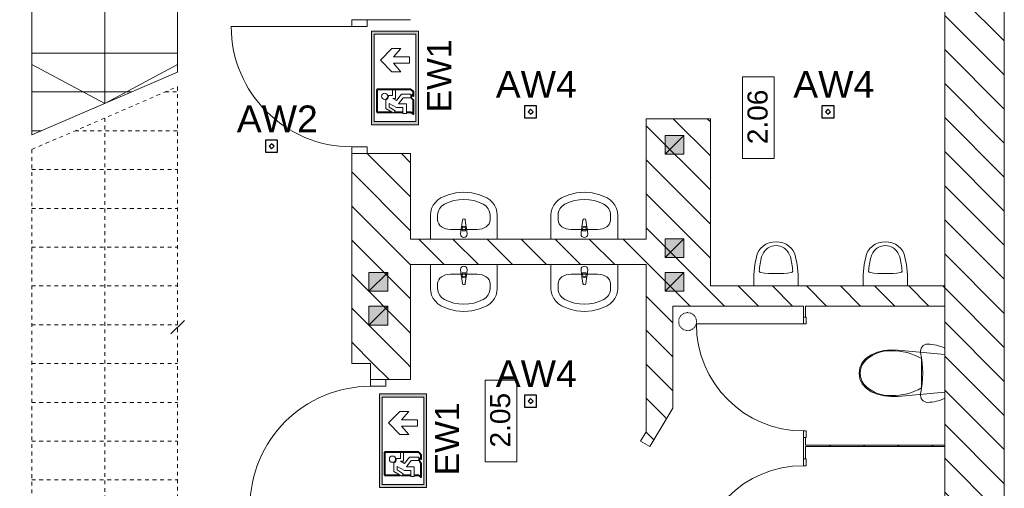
# Model space of a CAD drawing. Header units: millimetres. Extents: x -146116 to 602001, y -318793 to 100489.
# Tile 23 of 100: x 330274 to 337629, y -187297 to -183795. Entities that reach past the tile are written whole.
import ezdxf

# ---------------------------------------------------------------- set-up
doc = ezdxf.new("R2010")
doc.units = ezdxf.units.MM
doc.header["$LTSCALE"] = 0.1
doc.header["$MEASUREMENT"] = 0
doc.linetypes.add('eks Rzut piętra II$0$Przerywana', pattern=[564.444447, 282.222223, -282.222223])
doc.linetypes.add('eks Rzut piętra II$0$Przerywana kopia', pattern=[100, 50, -50])
for name, color, linetype, lineweight in [('eks Rzut piętra II$0$Nowe_220-A Ściany_Nr_pióra__27', 8, 'Continuous', 25), ('eks Rzut piętra II$0$poziom_3 (1)_7_0_Nr_pióra__21_Nr_pióra__7', 8, 'Continuous', 18), ('eks Rzut piętra II$0$poziom_3 (1)_7_0_Nr_pióra__81_Nr_pióra__1', 8, 'Continuous', 18), ('eks Rzut piętra II$0$poziom_3 (1)_7_2D - Ogólne_Nr_pióra__1_Nr_pióra__7', 8, 'Continuous', 18), ('eks Rzut piętra II$0$poziom_3 (1)_7_2D - Ogólne_Nr_pióra__7_Nr_pióra__7', 8, 'Continuous', 18), ('eks Rzut piętra II$0$poziom_3 (1)_7_Drzwi ArchiCAD_Nr_pióra__27_Nr_pióra__7', 8, 'Continuous', 18), ('eks Rzut piętra II$0$poziom_3 (1)_7_Drzwi ArchiCAD_Nr_pióra__81_Nr_pióra__1', 8, 'Continuous', 18), ('eks Rzut piętra II$0$poziom_3 (1)_7_Konstrukcja - Schody_Nr_pióra__81_Nr_pióra__1', 8, 'Continuous', 18), ('eks Rzut piętra II$0$poziom_3 (1)_7_Konstrukcja - Stropy_Nr_pióra__81_Nr_pióra__1', 8, 'Continuous', 18), ('eks Rzut piętra II$0$poziom_3 (1)_7_Konstrukcja - Ściany zew_Nr_pióra__107_Nr_pióra__11', 8, 'Continuous', 18), ('eks Rzut piętra II$0$poziom_3 (1)_7_Konstrukcja - Ściany zew_Nr_pióra__27_Nr_pióra__7', 8, 'Continuous', 18), ('eks Rzut piętra II$0$poziom_3 (1)_7_Metryczki pomieszczeń ArchiCADa_Nr_pióra__6_Nr_pióra__5', 8, 'Continuous', 18), ('Oświetlenie ewakuacyjne', 3, 'Continuous', 20)]:
    doc.layers.add(name, color=color, linetype=linetype, lineweight=lineweight)
doc.layers.add('eks Rzut piętra II$0$poziom_3 (1)_7_2D - Ogólne_Nr_pióra__19', color=8, linetype='Continuous')
doc.layers.add('LUXIONA', color=92, linetype='Continuous')
doc.styles.add('ARIAL', font='arial.ttf')
doc.styles.add('eks Rzut piętra II$0$GENERATED_STYLE_1', font='arial.ttf')
doc.styles.add('Malanow_1_100', font='isocpeur.ttf')
pattern_1 = [(135, (238251.98, 12155.94), (127.2792, 127.2792), [])]

# ---------------------------------------------------------------- blocks, each defined once
blk = doc.blocks.new('eks Rzut piętra II')
at = {"layer": 'eks Rzut piętra II$0$poziom_3 (1)_7_2D - Ogólne_Nr_pióra__19', "linetype": 'Continuous', "lineweight": 0}
for points in [[(234507.5, 27111), (234367.5, 27111), (234367.5, 26971), (234507.5, 26971)], [(234507.5, 26339.1), (234367.5, 26339.1), (234367.5, 26199.1), (234507.5, 26199.1)], [(232296.3, 26086.6), (232156.3, 26086.6), (232156.3, 25946.6), (232296.3, 25946.6)], [(234507.5, 26086.6), (234367.5, 26086.6), (234367.5, 25946.6), (234507.5, 25946.6)], [(232296.3, 25834.1), (232156.3, 25834.1), (232156.3, 25694.1), (232296.3, 25694.1)]]:
    blk.add_hatch(color=256, dxfattribs=at).paths.add_polyline_path(points)
at = {"layer": 'eks Rzut piętra II$0$poziom_3 (1)_7_Konstrukcja - Ściany zew_Nr_pióra__107_Nr_pióra__11', "linetype": 'Continuous', "lineweight": 18}
h = blk.add_hatch(dxfattribs=at)
h.set_pattern_fill('BLOCZKI_CERAMICZNE_0007', color=256, angle=270, style=0, pattern_type=2)
h.set_pattern_definition(pattern_1)
h.paths.add_polyline_path([(236902, 22025.9), (236902, 30575.9), (236457, 29955.9), (236457, 22665.9)])
h = blk.add_hatch(dxfattribs=at)
h.set_pattern_fill('BLOCZKI_CERAMICZNE_0007', color=256, angle=270, style=0, pattern_type=2)
h.set_pattern_definition(pattern_1)
h.paths.add_polyline_path([(234707, 25835.9), (234707, 27235.9), (234227, 27235.9), (234227, 25835.9)])
h = blk.add_hatch(dxfattribs=at)
h.set_pattern_fill('BLOCZKI_CERAMICZNE_0007', color=256, angle=270, style=0, pattern_type=2)
h.set_pattern_definition(pattern_1)
h.paths.add_polyline_path([(232467, 25405.9), (232467, 26975.9), (232027, 26975.9), (232027, 25405.9)])
h = blk.add_hatch(dxfattribs=at)
h.set_pattern_fill('BLOCZKI_CERAMICZNE_0007', color=256, angle=270, style=0, pattern_type=2)
h.set_pattern_definition(pattern_1)
h.paths.add_polyline_path([(234227, 26335.9), (232467, 26335.9), (232467, 26145.9), (234227, 26145.9)])
h = blk.add_hatch(dxfattribs=at)
h.set_pattern_fill('BLOCZKI_CERAMICZNE_0007', color=256, angle=270, style=0, pattern_type=2)
h.set_pattern_definition(pattern_1)
h.paths.add_polyline_path([(236457, 25985.9), (234707, 25985.9), (234707, 25835.9), (236457, 25835.9)])
h = blk.add_hatch(dxfattribs=at)
h.set_pattern_fill('BLOCZKI_CERAMICZNE_0007', color=256, angle=270, style=0, pattern_type=2)
h.set_pattern_definition(pattern_1)
h.paths.add_polyline_path([(234427, 25072.3), (234427, 25835.9), (234227, 25835.9), (234227, 24895.9)])
h = blk.add_hatch(dxfattribs=at)
h.set_pattern_fill('BLOCZKI_CERAMICZNE_0007', color=256, angle=270, style=0, pattern_type=2)
h.set_pattern_definition(pattern_1)
h.paths.add_polyline_path([(232467, 25285.9), (232467, 25405.9), (232167, 25405.9), (232167, 25285.9)])
h = blk.add_hatch(dxfattribs=at)
h.set_pattern_fill('BLOCZKI_CERAMICZNE_0007', color=256, angle=270, style=0, pattern_type=2)
h.set_pattern_definition(pattern_1)
h.paths.add_polyline_path([(234184.9, 24826.3), (234253.4, 24785), (234427, 25072.3), (234227, 24895.9)])
h = blk.add_hatch(dxfattribs=at)
h.set_pattern_fill('BLOCZKI_CERAMICZNE_0007', color=256, angle=270, style=0, pattern_type=2)
h.set_pattern_definition(pattern_1)
h.paths.add_polyline_path([(236457, 24795.9), (235417, 24795.9), (235417, 24785.4), (236457, 24785.4)])
at = {"layer": 'eks Rzut piętra II$0$Nowe_220-A Ściany_Nr_pióra__27', "linetype": 'Continuous', "lineweight": 18}
blk.add_line((230677, 25627.9), (230777, 25727.9), dxfattribs=at)
at = {"layer": 'eks Rzut piętra II$0$poziom_3 (1)_7_0_Nr_pióra__21_Nr_pióra__7', "linetype": 'Continuous', "lineweight": 18, "flags": 128}
blk.add_lwpolyline([(230627, 30096), (230627, 28596), (230727, 28596), (230727, 27584.9)], dxfattribs=at)
at = {"layer": 'eks Rzut piętra II$0$poziom_3 (1)_7_0_Nr_pióra__81_Nr_pióra__1', "linetype": 'Continuous', "lineweight": 18}
for p, q in [((232671.3, 26629.1), (232651.9, 26610.8)), ((232693.8, 26643.6), (232671.3, 26629.1)), ((232748.1, 26666.9), (232693.8, 26643.6)), ((232805.6, 26681.1), (232748.1, 26666.9)), ((232864.8, 26685.9), (232805.6, 26681.1)), ((232923.9, 26681.1), (232864.8, 26685.9)), ((232981.4, 26666.9), (232923.9, 26681.1)), ((233035.8, 26643.6), (232981.4, 26666.9)), ((233058.2, 26629.1), (233035.8, 26643.6)), ((233077.7, 26610.8), (233058.2, 26629.1)), ((233571.5, 26629.1), (233552, 26610.8)), ((233594, 26643.6), (233571.5, 26629.1)), ((233648.3, 26666.9), (233594, 26643.6)), ((233705.8, 26681.1), (233648.3, 26666.9)), ((233765, 26685.9), (233705.8, 26681.1)), ((233824.1, 26681.1), (233765, 26685.9)), ((233881.6, 26666.9), (233824.1, 26681.1)), ((233935.9, 26643.6), (233881.6, 26666.9)), ((233958.4, 26629.1), (233935.9, 26643.6)), ((233977.9, 26610.8), (233958.4, 26629.1)), ((232624.4, 26565.7), (232617.2, 26540.4)), ((232636, 26589.5), (232624.4, 26565.7)), ((232651.9, 26610.8), (232636, 26589.5)), ((233093.5, 26589.5), (233077.7, 26610.8)), ((233105.2, 26565.7), (233093.5, 26589.5)), ((233112.4, 26540.4), (233105.2, 26565.7)), ((233524.5, 26565.7), (233517.4, 26540.4)), ((233536.2, 26589.5), (233524.5, 26565.7)), ((233552, 26610.8), (233536.2, 26589.5)), ((233993.7, 26589.5), (233977.9, 26610.8)), ((234005.4, 26565.7), (233993.7, 26589.5)), ((234012.5, 26540.4), (234005.4, 26565.7)), ((232617.2, 26540.4), (232614.8, 26514.1)), ((232614.8, 26514.1), (232614.8, 26335.9)), ((232669.1, 26478.5), (232669.1, 26514.1)), ((233060.4, 26478.5), (233060.4, 26514.1)), ((233114.8, 26514.1), (233112.4, 26540.4)), ((233114.8, 26335.9), (233114.8, 26514.1)), ((233517.4, 26540.4), (233515, 26514.1)), ((233515, 26514.1), (233515, 26335.9)), ((233569.3, 26478.5), (233569.3, 26514.1)), ((233960.6, 26478.5), (233960.6, 26514.1)), ((234015, 26514.1), (234012.5, 26540.4)), ((234015, 26335.9), (234015, 26514.1)), ((232765.8, 26407.7), (232963.8, 26407.7)), ((232843.8, 26414.7), (232839.8, 26372.7)), ((232843.8, 26414.7), (232843.8, 26414.8)), ((232853.7, 26477.1), (232847, 26424.2)), ((232851.2, 26397.7), (232851.2, 26412.5)), ((232853.7, 26477.1), (232853.7, 26477.2)), ((232882.5, 26424.2), (232875.9, 26477.1)), ((232878.4, 26412.5), (232878.4, 26397.7)), ((232882.5, 26424.2), (232882.5, 26424.3)), ((232889.8, 26372.7), (232885.8, 26414.7)), ((233665.9, 26407.7), (233864, 26407.7)), ((233744, 26414.7), (233740, 26372.7)), ((233744, 26414.7), (233744, 26414.8)), ((233753.9, 26477.1), (233747.2, 26424.2)), ((233751.4, 26397.7), (233751.4, 26412.5)), ((233753.9, 26477.1), (233753.9, 26477.2)), ((233782.7, 26424.2), (233776.1, 26477.1)), ((233778.6, 26412.5), (233778.6, 26397.7)), ((233782.7, 26424.2), (233782.7, 26424.3)), ((233790, 26372.7), (233786, 26414.7)), ((232614.8, 26335.9), (233114.8, 26335.9)), ((232878.4, 26397.7), (232851.2, 26397.7)), ((232889.8, 26372.7), (232889.8, 26372.8)), ((233515, 26335.9), (234015, 26335.9)), ((233778.6, 26397.7), (233751.4, 26397.7)), ((233790, 26372.7), (233790, 26372.8)), ((235081.5, 26265.9), (235066.5, 26245.9)), ((235100, 26283.2), (235081.5, 26265.9)), ((235121.4, 26297.2), (235100, 26283.2)), ((235145.2, 26307.5), (235121.4, 26297.2)), ((235138.5, 26271.6), (235138.5, 26271.7)), ((235170.5, 26313.8), (235145.2, 26307.5)), ((235196.6, 26315.9), (235170.5, 26313.8)), ((235222.7, 26313.8), (235196.6, 26315.9)), ((235248, 26307.5), (235222.7, 26313.8)), ((235271.7, 26297.2), (235248, 26307.5)), ((235254.7, 26271.6), (235254.7, 26271.7)), ((235293.1, 26283.2), (235271.7, 26297.2)), ((235311.6, 26265.9), (235293.1, 26283.2)), ((235326.6, 26245.9), (235311.6, 26265.9)), ((235898.4, 26265.9), (235883.4, 26245.9)), ((235916.9, 26283.2), (235898.4, 26265.9)), ((235938.3, 26297.2), (235916.9, 26283.2)), ((235962, 26307.5), (235938.3, 26297.2)), ((235955.3, 26271.6), (235955.3, 26271.7)), ((235987.3, 26313.8), (235962, 26307.5)), ((236013.4, 26315.9), (235987.3, 26313.8)), ((236039.5, 26313.8), (236013.4, 26315.9)), ((236064.8, 26307.5), (236039.5, 26313.8)), ((236088.6, 26297.2), (236064.8, 26307.5)), ((236071.5, 26271.6), (236071.5, 26271.7)), ((236110, 26283.2), (236088.6, 26297.2)), ((236128.5, 26265.9), (236110, 26283.2)), ((236143.5, 26245.9), (236128.5, 26265.9)), ((235055.5, 26223.7), (235037.6, 26147.1)), ((235066.5, 26245.9), (235055.5, 26223.7)), ((235089.4, 26204), (235089.4, 26204)), ((235303.7, 26204), (235303.7, 26204)), ((235337.7, 26223.7), (235326.6, 26245.9)), ((235355.6, 26147.1), (235337.7, 26223.7)), ((235872.3, 26223.7), (235854.4, 26147.1)), ((235883.4, 26245.9), (235872.3, 26223.7)), ((235906.3, 26204), (235906.3, 26204)), ((236120.6, 26204), (236120.6, 26204)), ((236154.5, 26223.7), (236143.5, 26245.9)), ((236172.4, 26147.1), (236154.5, 26223.7)), ((232614.8, 25967.8), (232614.8, 26145.9)), ((232614.8, 26145.9), (233114.8, 26145.9)), ((233114.8, 26145.9), (233114.8, 25967.8)), ((233515, 25967.8), (233515, 26145.9)), ((233515, 26145.9), (234015, 26145.9)), ((234015, 26145.9), (234015, 25967.8)), ((235037.6, 26147.1), (235031.6, 26068.9)), ((235361.6, 26068.9), (235355.6, 26147.1)), ((235854.4, 26147.1), (235848.4, 26068.9)), ((236178.4, 26068.9), (236172.4, 26147.1)), ((232765.8, 26074.1), (232963.8, 26074.1)), ((232843.8, 26067.2), (232839.8, 26109.1)), ((232843.8, 26067.2), (232843.8, 26067.2)), ((232853.7, 26004.7), (232847, 26057.7)), ((232851.2, 26084.2), (232851.2, 26069.4)), ((232878.4, 26084.2), (232851.2, 26084.2)), ((232882.5, 26057.7), (232875.9, 26004.7)), ((232878.4, 26069.4), (232878.4, 26084.2)), ((232882.5, 26057.7), (232882.5, 26057.7)), ((232889.8, 26109.1), (232885.8, 26067.2)), ((232889.8, 26109.1), (232889.8, 26109.2)), ((233665.9, 26074.1), (233864, 26074.1)), ((233744, 26067.2), (233740, 26109.1)), ((233744, 26067.2), (233744, 26067.2)), ((233753.9, 26004.7), (233747.2, 26057.7)), ((233751.4, 26084.2), (233751.4, 26069.4)), ((233778.6, 26084.2), (233751.4, 26084.2)), ((233782.7, 26057.7), (233776.1, 26004.7)), ((233778.6, 26069.4), (233778.6, 26084.2)), ((233782.7, 26057.7), (233782.7, 26057.7)), ((233790, 26109.1), (233786, 26067.2)), ((233790, 26109.1), (233790, 26109.2)), ((235031.6, 26068.9), (235031.6, 25985.9)), ((235071.4, 26096.8), (235071.4, 26096.8)), ((235082.3, 26085.6), (235082.3, 26085.7)), ((235310.8, 26085.6), (235310.8, 26085.7)), ((235321.7, 26096.8), (235321.7, 26096.8)), ((235361.6, 25985.9), (235361.6, 26068.9)), ((235848.4, 26068.9), (235848.4, 25985.9)), ((235888.3, 26096.8), (235888.3, 26096.8)), ((235899.2, 26085.6), (235899.2, 26085.7)), ((236127.7, 26085.6), (236127.7, 26085.7)), ((236138.6, 26096.8), (236138.6, 26096.8)), ((236178.4, 25985.9), (236178.4, 26068.9)), ((232617.2, 25941.5), (232614.8, 25967.8)), ((232669.1, 26003.4), (232669.1, 25967.8)), ((232853.7, 26004.7), (232853.7, 26004.8)), ((233060.4, 26003.4), (233060.4, 25967.8)), ((233114.8, 25967.8), (233112.4, 25941.5)), ((233517.4, 25941.5), (233515, 25967.8)), ((233569.3, 26003.4), (233569.3, 25967.8)), ((233753.9, 26004.7), (233753.9, 26004.8)), ((233960.6, 26003.4), (233960.6, 25967.8)), ((234015, 25967.8), (234012.5, 25941.5)), ((235031.6, 25985.9), (235361.6, 25985.9)), ((235848.4, 25985.9), (236178.4, 25985.9)), ((232624.4, 25916.1), (232617.2, 25941.5)), ((232636, 25892.4), (232624.4, 25916.1)), ((232651.9, 25871.1), (232636, 25892.4)), ((233093.5, 25892.4), (233077.7, 25871.1)), ((233105.2, 25916.1), (233093.5, 25892.4)), ((233112.4, 25941.5), (233105.2, 25916.1)), ((233524.5, 25916.1), (233517.4, 25941.5)), ((233536.2, 25892.4), (233524.5, 25916.1)), ((233552, 25871.1), (233536.2, 25892.4)), ((233993.7, 25892.4), (233977.9, 25871.1)), ((234005.4, 25916.1), (233993.7, 25892.4)), ((234012.5, 25941.5), (234005.4, 25916.1)), ((232671.3, 25852.8), (232651.9, 25871.1)), ((232693.8, 25838.3), (232671.3, 25852.8)), ((232748.1, 25815), (232693.8, 25838.3)), ((233035.8, 25838.3), (232981.4, 25815)), ((233058.2, 25852.8), (233035.8, 25838.3)), ((233077.7, 25871.1), (233058.2, 25852.8)), ((233571.5, 25852.8), (233552, 25871.1)), ((233594, 25838.3), (233571.5, 25852.8)), ((233648.3, 25815), (233594, 25838.3)), ((233935.9, 25838.3), (233881.6, 25815)), ((233958.4, 25852.8), (233935.9, 25838.3)), ((233977.9, 25871.1), (233958.4, 25852.8)), ((232805.6, 25800.7), (232748.1, 25815)), ((232864.8, 25796), (232805.6, 25800.7)), ((232923.9, 25800.7), (232864.8, 25796)), ((232981.4, 25815), (232923.9, 25800.7)), ((233705.8, 25800.7), (233648.3, 25815)), ((233765, 25796), (233705.8, 25800.7)), ((233824.1, 25800.7), (233765, 25796)), ((233881.6, 25815), (233824.1, 25800.7)), ((236281.5, 25522.2), (236277.5, 25511.3)), ((236287.8, 25531.9), (236281.5, 25522.2)), ((236296.1, 25540), (236287.8, 25531.9)), ((236306, 25546.1), (236296.1, 25540)), ((236317, 25549.9), (236306, 25546.1)), ((236328.5, 25551.2), (236317, 25549.9)), ((236345.2, 25550.7), (236328.5, 25551.2)), ((236361.8, 25549.2), (236345.2, 25550.7)), ((236378.2, 25546.8), (236361.8, 25549.2)), ((236394.6, 25543.4), (236378.2, 25546.8)), ((236410.6, 25539.1), (236394.6, 25543.4)), ((236426.4, 25533.8), (236410.6, 25539.1)), ((236441.9, 25527.6), (236426.4, 25533.8)), ((236457, 25520.5), (236441.9, 25527.6)), ((235906.9, 25471.7), (235869.7, 25446.1)), ((235953.8, 25490.7), (235906.9, 25471.7)), ((236003.6, 25503.1), (235953.8, 25490.7)), ((236054.9, 25508.6), (236003.6, 25503.1)), ((236106.6, 25507), (236054.9, 25508.6)), ((236059, 25500.7), (236059, 25500.8)), ((236457, 25474.7), (236106.6, 25507)), ((236277.5, 25511.3), (236276, 25499.8)), ((236276, 25499.8), (236277, 25488.2)), ((236277, 25488.2), (236283.8, 25449.9)), ((236283.8, 25449.9), (236288.7, 25411.3)), ((236457, 25146.9), (236457, 25520.5)), ((236457, 25192.7), (236457, 25474.7)), ((235841.2, 25413.1), (235823.2, 25374.7)), ((235869.7, 25446.1), (235841.2, 25413.1)), ((235852.4, 25414.8), (235852.4, 25414.8)), ((236283.9, 25333.7), (236283.9, 25442.6)), ((236288.7, 25411.3), (236291.6, 25372.6)), ((235823.2, 25374.7), (235817, 25333.7)), ((235817, 25333.7), (235823.2, 25292.7)), ((235825.6, 25333.7), (235825.6, 25333.7)), ((236283.9, 25224.8), (236283.9, 25333.7)), ((236291.6, 25372.6), (236292.6, 25333.7)), ((236292.6, 25333.7), (236291.6, 25294.8)), ((235823.2, 25292.7), (235841.2, 25254.3)), ((235841.2, 25254.3), (235869.7, 25221.3)), ((235852.4, 25252.6), (235852.4, 25252.6)), ((236288.7, 25256.1), (236283.8, 25217.5)), ((236291.6, 25294.8), (236288.7, 25256.1)), ((235869.7, 25221.3), (235906.9, 25195.7)), ((235906.9, 25195.7), (235953.8, 25176.7)), ((235953.8, 25176.7), (236003.6, 25164.3)), ((236003.6, 25164.3), (236054.9, 25158.8)), ((236054.9, 25158.8), (236106.6, 25160.4)), ((236059, 25166.7), (236059, 25166.7)), ((236106.6, 25160.4), (236457, 25192.7)), ((236277, 25179.2), (236276, 25167.6)), ((236276, 25167.6), (236277.5, 25156.1)), ((236283.8, 25217.5), (236277, 25179.2)), ((236277.5, 25156.1), (236281.5, 25145.2)), ((236283.9, 25224.8), (236283.9, 25224.8)), ((236281.5, 25145.2), (236287.8, 25135.5)), ((236287.8, 25135.5), (236296.1, 25127.4)), ((236296.1, 25127.4), (236306, 25121.3)), ((236306, 25121.3), (236317, 25117.5)), ((236317, 25117.5), (236328.5, 25116.2)), ((236328.5, 25116.2), (236345.2, 25116.7)), ((236345.2, 25116.7), (236361.8, 25118.2)), ((236361.8, 25118.2), (236378.2, 25120.6)), ((236378.2, 25120.6), (236394.6, 25124)), ((236394.6, 25124), (236410.6, 25128.3)), ((236410.6, 25128.3), (236426.4, 25133.6)), ((236426.4, 25133.6), (236441.9, 25139.8)), ((236441.9, 25139.8), (236457, 25146.9))]:
    blk.add_line(p, q, dxfattribs=at)
for centre, radius, start, end in [((232864.8, 26475.8), 11.2, 7.13892, 172.86108), ((233765, 26475.8), 11.2, 7.13892, 172.86108), ((232864.8, 26412.8), 21.1, 147.22897, 174.83039), ((232864.8, 26412.8), 21.1, 32.77103, 147.22897), ((232864.8, 26412.5), 13.6, 0, 180), ((232864.8, 26412.8), 21.1, 5.16961, 32.77103), ((233765, 26412.8), 21.1, 147.22897, 174.83039), ((233765, 26412.8), 21.1, 32.77103, 147.22897), ((233765, 26412.5), 13.6, 0, 180), ((233765, 26412.8), 21.1, 5.16961, 32.77103), ((232864.8, 26372.7), 25, 180, 0), ((233765, 26372.7), 25, 180, 0), ((232864.8, 26109.1), 25, 0, 180), ((233765, 26109.1), 25, 0, 180), ((232864.8, 26069.1), 21.1, 185.16961, 212.77103), ((232864.8, 26069.1), 21.1, 212.77103, 327.22897), ((232864.8, 26069.4), 13.6, 180, 0), ((232864.8, 26069.1), 21.1, 327.22897, 354.83039), ((233765, 26069.1), 21.1, 185.16961, 212.77103), ((233765, 26069.1), 21.1, 212.77103, 327.22897), ((233765, 26069.4), 13.6, 180, 0), ((233765, 26069.1), 21.1, 327.22897, 354.83039), ((232864.8, 26006.1), 11.2, 187.13892, 352.86108), ((233765, 26006.1), 11.2, 187.13892, 352.86108), ((236044.7, 25244.2), 257, 86.80485, 138.4245), ((236069, 25075.6), 425.4, 59.65177, 91.35393), ((235964.2, 25332.9), 138.6, 143.7772, 179.66441), ((235964.2, 25334.5), 138.6, 180.33559, 216.22281), ((236044.7, 25423.2), 257, 221.5755, 273.19515), ((236069, 25591.8), 425.4, 268.64607, 300.34823)]:
    blk.add_arc(centre, radius, start, end, dxfattribs=at)
for centre, major_axis, ratio, start_param, end_param in [((232864.8, 26335.9), (-304.3, 0), 0.975758, 4.215414, 5.209364), ((233765, 26335.9), (-304.3, 0), 0.975758, 4.215414, 5.209364), ((232765.7, 26514.1), (-96.6, 0), 0.975758, 5.209364, 6.283185), ((232963.8, 26514.1), (-96.6, 0), 0.975758, 3.141593, 4.215414), ((233665.9, 26514.1), (-96.6, 0), 0.975758, 5.209364, 6.283185), ((233864, 26514.1), (-96.6, 0), 0.975758, 3.141593, 4.215414), ((232765.9, 26478.5), (-96.7, 0), 0.731403, 0, 1.570796), ((232963.7, 26478.5), (-96.7, 0), 0.731403, 1.570796, 3.141593), ((233666, 26478.5), (-96.7, 0), 0.731403, 0, 1.570796), ((233863.9, 26478.5), (-96.7, 0), 0.731403, 1.570796, 3.141593), ((235226.2, 26167.2), (-142.3, 0), 0.93164, 5.375998, 6.001918), ((235196.6, 26188.5), (-106.5, 0), 0.93164, 4.135515, 5.289263), ((235167, 26167.2), (-142.3, 0), 0.93164, 3.42286, 4.04878), ((236043, 26167.2), (-142.3, 0), 0.93164, 5.375998, 6.001918), ((236013.4, 26188.5), (-106.5, 0), 0.93164, 4.135515, 5.289263), ((235983.8, 26167.2), (-142.3, 0), 0.93164, 3.42286, 4.04878), ((235636.5, 26069.4), (-565.8, 0), 0.93164, 6.025138, 6.231302), ((234756.6, 26069.4), (-565.8, 0), 0.93164, 3.193476, 3.39964), ((236453.4, 26069.4), (-565.8, 0), 0.93164, 6.025138, 6.231302), ((235573.5, 26069.4), (-565.8, 0), 0.93164, 3.193476, 3.39964), ((232765.9, 26003.4), (-96.7, 0), 0.731403, 4.712389, 6.283185), ((232963.7, 26003.4), (-96.7, 0), 0.731403, 3.141593, 4.712389), ((233666, 26003.4), (-96.7, 0), 0.731403, 4.712389, 6.283185), ((233863.9, 26003.4), (-96.7, 0), 0.731403, 3.141593, 4.712389), ((235084.7, 26097.9), (-13.3, 0), 0.93164, 0.085797, 1.387931), ((235196.6, 26828.9), (-806, 0), 0.93164, 1.428537, 1.713056), ((235308.4, 26097.9), (-13.3, 0), 0.93164, 1.753661, 3.055796), ((235901.6, 26097.9), (-13.3, 0), 0.93164, 0.085797, 1.387931), ((236013.4, 26828.9), (-806, 0), 0.93164, 1.428537, 1.713056), ((236125.3, 26097.9), (-13.3, 0), 0.93164, 1.753661, 3.055796), ((232765.7, 25967.8), (-96.6, 0), 0.975758, 0, 1.073821), ((232963.8, 25967.8), (-96.6, 0), 0.975758, 2.067771, 3.141593), ((233665.9, 25967.8), (-96.6, 0), 0.975758, 0, 1.073821), ((233864, 25967.8), (-96.6, 0), 0.975758, 2.067771, 3.141593), ((232864.8, 26145.9), (-304.3, 0), 0.975758, 1.073821, 2.067771), ((233765, 26145.9), (-304.3, 0), 0.975758, 1.073821, 2.067771)]:
    blk.add_ellipse(centre, major_axis=major_axis, ratio=ratio, start_param=start_param, end_param=end_param, dxfattribs=at)
at = {"layer": 'eks Rzut piętra II$0$poziom_3 (1)_7_2D - Ogólne_Nr_pióra__1_Nr_pióra__7', "linetype": 'Continuous', "lineweight": 18, "flags": 128}
for points in [[(234507.5, 27111), (234507.5, 26971), (234367.5, 26971), (234367.5, 27111)], [(234507.5, 26339.1), (234507.5, 26199.1), (234367.5, 26199.1), (234367.5, 26339.1)], [(232296.3, 26086.6), (232296.3, 25946.6), (232156.3, 25946.6), (232156.3, 26086.6)], [(234507.5, 26086.6), (234507.5, 25946.6), (234367.5, 25946.6), (234367.5, 26086.6)], [(232296.3, 25834.1), (232296.3, 25694.1), (232156.3, 25694.1), (232156.3, 25834.1)]]:
    blk.add_lwpolyline(points, close=True, dxfattribs=at)
at = {"layer": 'eks Rzut piętra II$0$poziom_3 (1)_7_2D - Ogólne_Nr_pióra__1_Nr_pióra__7', "linetype": 'eks Rzut piętra II$0$Przerywana kopia', "lineweight": 18}
blk.add_circle((234536.3, 25719.7), 66.7, dxfattribs=at)
at = {"layer": 'eks Rzut piętra II$0$poziom_3 (1)_7_2D - Ogólne_Nr_pióra__7_Nr_pióra__7', "linetype": 'Continuous', "lineweight": 18}
for p, q in [((234507.5, 27111), (234367.5, 26971)), ((234507.5, 26339.1), (234367.5, 26199.1)), ((232296.3, 26086.6), (232156.3, 25946.6)), ((234507.5, 26086.6), (234367.5, 25946.6)), ((232296.3, 25834.1), (232156.3, 25694.1))]:
    blk.add_line(p, q, dxfattribs=at)
at = {"layer": 'eks Rzut piętra II$0$poziom_3 (1)_7_Drzwi ArchiCAD_Nr_pióra__27_Nr_pióra__7', "linetype": 'Continuous', "lineweight": 18}
for p, q in [((232027, 27975.9), (232142, 27975.9)), ((232027, 26975.9), (232142, 26975.9)), ((235402, 25752.3), (235417, 25752.3)), ((232167, 25285.9), (232282, 25285.9)), ((235402, 24852.3), (235417, 24852.3)), ((235402, 24692.9), (235417, 24692.9))]:
    blk.add_line(p, q, dxfattribs=at)
at = {"layer": 'eks Rzut piętra II$0$poziom_3 (1)_7_Drzwi ArchiCAD_Nr_pióra__81_Nr_pióra__1', "linetype": 'Continuous', "lineweight": 18}
for p, q in [((232027, 27975.9), (232027, 27925.9)), ((232142, 27975.9), (232027, 27975.9)), ((232142, 27925.9), (232142, 27975.9)), ((232027, 27925.9), (231127, 27925.9)), ((232027, 27925.9), (232142, 27925.9)), ((232142, 27025.9), (232027, 27025.9)), ((232027, 27025.9), (232027, 26975.9)), ((232142, 26975.9), (232142, 27025.9)), ((232027, 26975.9), (232142, 26975.9)), ((235402, 25752.3), (235402, 25702.3)), ((235422, 25752.3), (235402, 25752.3)), ((235422, 25702.3), (235422, 25752.3)), ((235402, 25702.3), (234602, 25702.3)), ((235402, 25702.3), (235422, 25702.3)), ((232167, 25235.9), (232167, 25285.9)), ((232167, 25285.9), (232282, 25285.9)), ((232282, 25235.9), (232167, 25235.9)), ((232282, 25285.9), (232282, 25235.9)), ((235422, 24902.3), (235402, 24902.3)), ((235402, 24902.3), (235402, 24852.3)), ((235422, 24852.3), (235422, 24902.3)), ((235402, 24852.3), (235422, 24852.3)), ((235402, 24642.9), (235402, 24692.9)), ((235402, 24692.9), (235422, 24692.9)), ((235422, 24642.9), (235402, 24642.9)), ((235422, 24692.9), (235422, 24642.9))]:
    blk.add_line(p, q, dxfattribs=at)
for centre, radius, start, end in [((232027, 27925.9), 900, 180, 270), ((235402, 25702.3), 800, 180, 270), ((232167, 24335.9), 900, 90, 180), ((235402, 23842.9), 800, 90, 180)]:
    blk.add_arc(centre, radius, start, end, dxfattribs=at)
at = {"layer": 'eks Rzut piętra II$0$poziom_3 (1)_7_Konstrukcja - Schody_Nr_pióra__81_Nr_pióra__1', "linetype": 'Continuous', "lineweight": 18}
for p, q in [((229637, 28596), (229637, 27114.9)), ((230182, 28596), (230182, 27349.9)), ((230727, 28596), (230727, 27584.9)), ((229637, 27726), (230727, 27726)), ((230182, 27349.9), (229637, 27639.9)), ((229637, 27114.9), (230727, 27584.9)), ((230182, 27349.9), (230727, 27639.9)), ((229637, 27436), (230381.7, 27436)), ((229637, 27146), (229709.1, 27146))]:
    blk.add_line(p, q, dxfattribs=at)
at = {"layer": 'eks Rzut piętra II$0$poziom_3 (1)_7_Konstrukcja - Schody_Nr_pióra__81_Nr_pióra__1', "linetype": 'eks Rzut piętra II$0$Przerywana', "lineweight": 18}
for p, q in [((229637, 27006), (230727, 27476)), ((230634.2, 27436), (230727, 27436)), ((230727, 27476), (230727, 23956)), ((230182, 27241), (230182, 23956)), ((229961.7, 27146), (230727, 27146)), ((229637, 27006), (229637, 23956)), ((229637, 26856), (230727, 26856)), ((229637, 26566), (230727, 26566)), ((229637, 26276), (230727, 26276)), ((229637, 25986), (230727, 25986)), ((229637, 25696), (230727, 25696)), ((229637, 25406), (230727, 25406)), ((229637, 25116), (230727, 25116)), ((229637, 24826), (230727, 24826)), ((229637, 24536), (230727, 24536))]:
    blk.add_line(p, q, dxfattribs=at)
at = {"layer": 'eks Rzut piętra II$0$poziom_3 (1)_7_Konstrukcja - Stropy_Nr_pióra__81_Nr_pióra__1', "linetype": 'Continuous', "lineweight": 18, "flags": 128}
blk.add_lwpolyline([(215277, 22155.9), (223567, 22155.9), (224247, 22155.9), (224247, 23755.9), (226737, 23755.9), (226737, 24155.9), (228137, 24155.9), (228137, 30096), (232167, 30096), (232167, 29955.9), (236457, 29955.9), (236457, 22665.9), (233797, 22665.9), (233797, 19055.9), (215277, 19055.9)], close=True, dxfattribs=at)
at = {"layer": 'eks Rzut piętra II$0$poziom_3 (1)_7_Konstrukcja - Ściany zew_Nr_pióra__27_Nr_pióra__7', "linetype": 'Continuous', "lineweight": 18}
for p, q in [((232027, 27975.9), (232142, 27975.9)), ((232142, 27975.9), (232467, 27975.9)), ((234227, 27235.9), (234367, 27235.9)), ((232027, 26975.9), (232142, 26975.9)), ((232142, 26975.9), (232467, 26975.9)), ((235402, 25752.3), (235417, 25752.3)), ((232167, 25285.9), (232282, 25285.9)), ((232282, 25285.9), (232467, 25285.9)), ((234184.9, 24826.3), (234253.4, 24785)), ((235402, 24852.3), (235417, 24852.3)), ((235402, 24692.9), (235417, 24692.9))]:
    blk.add_line(p, q, dxfattribs=at)
at = {"layer": 'eks Rzut piętra II$0$poziom_3 (1)_7_Konstrukcja - Ściany zew_Nr_pióra__27_Nr_pióra__7', "linetype": 'Continuous', "lineweight": 18, "flags": 128}
for points in [[(236902, 22025.9), (236902, 30575.9)], [(236457, 28885.9), (236457, 25985.9)], [(234707, 27235.9), (234227, 27235.9)], [(234227, 27235.9), (234227, 26335.9)], [(234707, 25985.9), (234707, 27235.9)], [(232027, 26975.9), (232027, 25405.9)], [(232467, 26335.9), (232467, 26975.9)], [(234227, 26335.9), (232467, 26335.9)], [(232467, 25405.9), (232467, 26145.9)], [(232467, 26145.9), (234227, 26145.9)], [(234227, 26145.9), (234227, 25835.9)], [(236457, 25985.9), (234707, 25985.9)], [(234227, 25835.9), (234227, 24895.9)], [(234427, 25072.3), (234427, 25835.9)], [(234427, 25835.9), (234707, 25835.9)], [(234707, 25835.9), (235402, 25835.9)], [(235402, 25835.9), (235402, 25752.3)], [(235417, 25835.9), (236457, 25835.9)], [(235417, 25752.3), (235417, 25835.9)], [(236457, 25835.9), (236457, 24795.9)], [(232027, 25405.9), (232167, 25405.9)], [(232167, 25405.9), (232167, 25285.9)], [(232467, 25285.9), (232467, 25405.9)], [(234253.4, 24785), (234427, 25072.3)], [(234227, 24895.9), (234184.9, 24826.3)], [(235402, 24852.3), (235402, 24692.9)], [(235417, 24795.9), (235417, 24852.3)], [(236457, 24795.9), (235417, 24795.9)], [(235417, 24692.9), (235417, 24785.4)], [(235417, 24785.4), (236457, 24785.4)], [(236457, 24785.4), (236457, 23730.9)]]:
    blk.add_lwpolyline(points, dxfattribs=at)
at = {"layer": 'eks Rzut piętra II$0$poziom_3 (1)_7_Metryczki pomieszczeń ArchiCADa_Nr_pióra__6_Nr_pióra__5', "linetype": 'Continuous', "lineweight": 18}
for p, q in [((234946.3, 26939), (234946.3, 27549)), ((234946.3, 27549), (235182, 27549)), ((235182, 27549), (235182, 26939)), ((235182, 26939), (234946.3, 26939)), ((233023.9, 24672.7), (233023.9, 25282.7)), ((233023.9, 25282.7), (233259.6, 25282.7)), ((233259.6, 25282.7), (233259.6, 24672.7)), ((233259.6, 24672.7), (233023.9, 24672.7))]:
    blk.add_line(p, q, dxfattribs=at)
at = {"layer": 'eks Rzut piętra II$0$poziom_3 (1)_7_Metryczki pomieszczeń ArchiCADa_Nr_pióra__6_Nr_pióra__5', "linetype": 'Continuous', "lineweight": 18, "char_height": 150, "attachment_point": 1, "rotation": 90, "style": 'eks Rzut piętra II$0$GENERATED_STYLE_1'}
for s, insert in [('\\A1;2.06', (234983.6, 27045.1)), ('\\A1;2.05', (233061.2, 24778.8))]:
    blk.add_mtext(s, dxfattribs=dict(at, insert=insert))
blk = doc.blocks.new('LUXIONA - LVNO')
at = {"layer": 'LUXIONA', "color": 1, "lineweight": -2}
for p, q in [((9, 9), (0, 9)), ((0, 9), (0, 0)), ((9, 0), (9, 9)), ((0, 0), (9, 0))]:
    blk.add_line(p, q, dxfattribs=at)
blk.add_lwpolyline([(4.48, 6.3), (2.62, 4.45), (4.48, 2.6), (6.33, 4.45)], close=True, dxfattribs=at)
at = {"layer": 'LUXIONA', "color": 1, "style": 'ARIAL', "flags": 4}
for tag, p in [('TYP', (-13.79, 32.2, -23.7)), ('OBW', (-19.09, -28.02, -23.7))]:
    blk.add_attdef(tag, p, '', height=20, dxfattribs=at)
blk = doc.blocks.new('DG')
at = {"layer": 'Oświetlenie ewakuacyjne', "linetype": 'ByBlock'}
h = blk.add_hatch(color=256, dxfattribs=at)
h.paths.add_polyline_path([(-0.92, 34.23), (69.08, 34.23), (69.08, -0.77), (-0.92, -0.77)])
h.paths.add_polyline_path([(1.54, 32.26), (66.63, 32.26), (66.63, 1.21), (1.54, 1.21)], flags=16)
at = {"layer": 'Oświetlenie ewakuacyjne', "lineweight": 40}
for p, q in [((42.7, 30.38), (59.77, 30.38)), ((42.7, 4.82), (42.7, 30.38)), ((59.77, 30.38), (59.77, 18.95)), ((59.77, 17.11), (59.77, 10.93)), ((59.77, 8.22), (59.77, 4.82)), ((42.7, 4.82), (44.51, 3.02)), ((48.13, 3.02), (44.51, 3.02)), ((46.75, 4.39), (48.13, 3.02)), ((49.31, 4.39), (50.69, 3.02)), ((61.58, 3.02), (50.69, 3.02)), ((59.77, 4.82), (61.58, 3.02))]:
    blk.add_line(p, q, dxfattribs=at)
at = {"layer": 'Oświetlenie ewakuacyjne'}
for p, q in [((12.09, 19.05), (20.78, 27.53)), ((20.78, 27.53), (29.47, 19.05)), ((57, 23.48), (50.5, 23.49)), ((60.56, 17.65), (57, 23.48)), ((12.09, 12.28), (12.09, 19.05)), ((18.37, 17.8), (12.09, 12.28)), ((18.37, 5.81), (18.37, 17.8)), ((29.47, 12.28), (23.19, 17.8)), ((23.19, 17.8), (23.19, 5.81)), ((29.47, 19.05), (29.47, 12.28)), ((47.27, 18.64), (42.7, 18.64)), ((42.7, 18.64), (42.7, 16.29)), ((42.7, 16.29), (49.38, 16.28)), ((50.94, 15.55), (46.32, 11.89)), ((47.27, 21.68), (47.27, 18.64)), ((49.38, 16.28), (49.38, 18.44)), ((49.38, 18.44), (50.94, 15.55)), ((56.23, 15.6), (53.21, 21.11)), ((53.21, 21.11), (55.91, 21.11)), ((55.91, 21.11), (58.82, 16.48)), ((56.23, 10.93), (56.23, 15.6)), ((58.82, 16.48), (60.56, 17.65)), ((46.32, 11.89), (46.32, 4.82)), ((48.88, 10.54), (53.52, 13.99)), ((48.88, 4.82), (48.88, 10.54)), ((53.52, 13.99), (53.51, 8.22)), ((53.51, 8.22), (60.78, 8.22)), ((60.79, 10.93), (56.23, 10.93)), ((60.78, 8.22), (60.79, 10.93)), ((23.19, 5.81), (18.37, 5.81)), ((46.32, 4.82), (48.88, 4.82)), ((46.75, 4.39), (49.31, 4.39))]:
    blk.add_line(p, q, dxfattribs=at)
for points in [[(-0.92, 34.23), (69.08, 34.23), (69.08, -0.77), (-0.92, -0.77)], [(1.54, 32.26), (66.63, 32.26), (66.63, 1.21), (1.54, 1.21)]]:
    blk.add_lwpolyline(points, close=True, dxfattribs=at)
blk.add_circle((47.8, 24.52), 2.34, dxfattribs=at)
blk.add_arc((47.8, 24.52), 2.88, 259.40031, 339.13959, dxfattribs=at)
blk = doc.blocks.new('*U49')
at = {"layer": 'Oświetlenie ewakuacyjne', "color": 1, "linetype": 'ByBlock', "xscale": -1, "rotation": 359.9999999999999}
blk.add_blockref('DG', (69.08, 0.76), dxfattribs=at)
at = {"layer": 'Oświetlenie ewakuacyjne', "insert": (9.21, -6.52), "char_height": 18, "attachment_point": 1, "style": 'Malanow_1_100'}
blk.add_mtext_dynamic_manual_height_columns('{\\fArial|b0|i0|c238|p34;EW1}', width=42.9792, gutter_width=669.53, heights=[0], dxfattribs=at)

msp = doc.modelspace()

# ---------------------------------------------------------------- block references
at = {"layer": 'Oświetlenie ewakuacyjne'}
msp.add_blockref('eks Rzut piętra II', (100727, -211770.5), dxfattribs=at)

# ---------------------------------------------------------------- next in the draw order: block references
at = {"layer": 'LUXIONA'}
ref = msp.add_blockref('LUXIONA - LVNO', (334045.1, -184527.5), dxfattribs=dict(at, xscale=10, yscale=10, zscale=10))
ref.add_attrib('TYP', 'AW4', (333830.2, -184378.4, -237), dxfattribs={"color": 1, "height": 200, "style": 'ARIAL'})
ref = msp.add_blockref('LUXIONA - LVNO', (336267.1, -184527.5), dxfattribs=dict(at, xscale=10, yscale=10, zscale=10))
ref.add_attrib('TYP', 'AW4', (336052.3, -184378.4, -237), dxfattribs={"color": 1, "height": 200, "style": 'ARIAL'})
ref = msp.add_blockref('LUXIONA - LVNO', (332110.5, -184784.9), dxfattribs=dict(at, xscale=10, yscale=10, zscale=10))
ref.add_attrib('TYP', 'AW2', (331895.6, -184635.9, -237), dxfattribs={"color": 1, "height": 200, "style": 'ARIAL'})
ref = msp.add_blockref('LUXIONA - LVNO', (334045.1, -186689.8), dxfattribs=dict(at, xscale=10, yscale=10, zscale=10))
ref.add_attrib('TYP', 'AW4', (333830.2, -186540.8, -237), dxfattribs={"color": 1, "height": 200, "style": 'ARIAL'})
at = {"layer": 'Oświetlenie ewakuacyjne', "linetype": 'ByBlock', "xscale": 10, "yscale": 10, "zscale": 10, "rotation": 89.99999999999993}
for p in [(333252.4, -184579.4), (333311.6, -187291.6)]:
    msp.add_blockref('*U49', p, dxfattribs=at)

doc.saveas('drawing.dxf')
